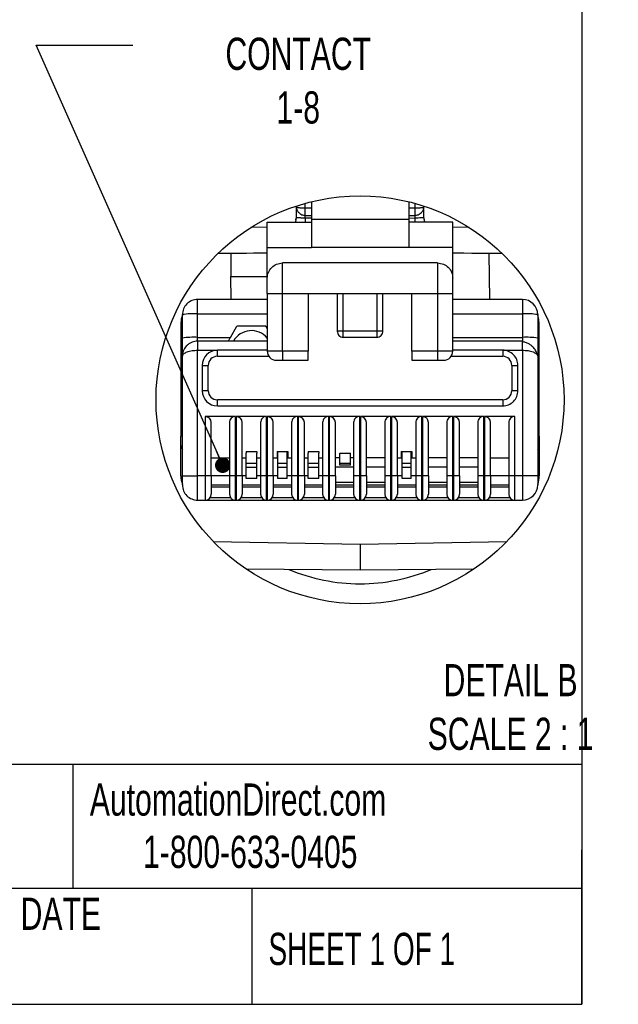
# Model space of a CAD drawing. Header units: millimetres. Extents: x 6 to 275, y 6 to 210.
# Tile 11 of 17: x 236 to 275, y 6 to 71. Entities that reach past the tile are written whole.
import ezdxf

# ---------------------------------------------------------------- set-up
doc = ezdxf.new("R2010")
doc.units = ezdxf.units.MM
doc.linetypes.add('SLD-Solid', pattern=[0])
doc.layers.add('SLD-DEFPOINTS', color=7, linetype='Continuous')
doc.layers.add('TEXT', color=140, linetype='SLD-Solid', lineweight=25)
doc.styles.add('SLDTEXTSTYLE0', font='TXT', dxfattribs={"width": 0.7})
doc.styles.add('SLDTEXTSTYLE1', font='TXT', dxfattribs={"width": 0.65})
doc.dimstyles.new('SLDDIMSTYLE6', dxfattribs={"dimtxt": 0.18, "dimasz": 1.016, "dimexe": 0, "dimexo": 0.0625, "dimgap": 0, "dimtad": 0, "dimtih": 1, "dimtoh": 1, "dimdec": 0, "dimrnd": 1e-09, "dimzin": 0, "dimdsep": 46, "dimtxsty": 'Standard', "dimblk1": 'DOT', "dimblk2": 'DOT', "dimsah": 1, "dimcen": 0.09, "dimadec": 0, "dimazin": 0, "dimtfac": 1.016, "dimtdec": 0, "dimtofl": 0, "dimtmove": 0, "dimatfit": 3, "dimldrblk": 'DOT', "dimfxl": 0, "dimfrac": 2, "dimtolj": 1, "dimtzin": 0, "dimarcsym": 0})

# ---------------------------------------------------------------- blocks, each defined once
blk = doc.blocks.new('_Dot')
at = {"color": 0, "linetype": 'ByBlock', "lineweight": -2}
blk.add_line((-0.5, 0), (-1, 0), dxfattribs=at)
at = {"color": 0, "linetype": 'ByBlock', "const_width": 0.5}
blk.add_lwpolyline([(-0.25, 0, 1), (0.25, 0, 1)], format="xyb", close=True, dxfattribs=at)

msp = doc.modelspace()

# ---------------------------------------------------------------- linework, layer by layer
for p, q in [((254.854, 58.706), (254.854, 59.029)), ((255.259, 59.135), (255.259, 57.97)), ((261.659, 59.135), (261.659, 57.97)), ((262.064, 59.029), (262.064, 58.706)), ((254.259, 58.848), (254.259, 58.806)), ((254.259, 58.806), (254.259, 58.067)), ((255.259, 58.705), (254.854, 58.706)), ((262.064, 58.706), (261.659, 58.705)), ((262.659, 58.806), (262.659, 58.848)), ((262.659, 58.067), (262.659, 58.806)), ((252.359, 57.789), (255.259, 57.789)), ((252.359, 56.129), (252.359, 57.789)), ((254.235, 57.947), (254.213, 57.839)), ((254.259, 58.067), (254.235, 57.947)), ((254.235, 57.945), (254.259, 58.065)), ((254.854, 58.061), (254.854, 58.239)), ((254.854, 58.239), (255.259, 58.237)), ((255.259, 58.05), (254.854, 58.061)), ((255.259, 57.97), (255.259, 56.129)), ((261.659, 57.97), (255.259, 57.97)), ((261.659, 58.237), (262.064, 58.239)), ((262.064, 58.061), (261.659, 58.042)), ((261.659, 57.97), (261.659, 56.129)), ((264.559, 57.789), (261.659, 57.789)), ((262.064, 58.239), (262.064, 58.061)), ((264.559, 56.129), (264.559, 57.789)), ((252.359, 57.453), (251.285, 57.443)), ((265.632, 57.443), (264.559, 57.453)), ((249.959, 55.731), (249.105, 55.723)), ((249.959, 55.731), (249.959, 54.209)), ((252.359, 56.129), (255.259, 56.129)), ((252.359, 54.109), (252.359, 56.129)), ((261.659, 56.129), (255.259, 56.129)), ((264.559, 56.129), (261.659, 56.129)), ((264.559, 54.109), (264.559, 56.129)), ((266.987, 52.709), (266.959, 55.731)), ((267.813, 55.723), (266.959, 55.731)), ((253.359, 53.109), (253.359, 55.109)), ((263.559, 55.109), (253.359, 55.109)), ((263.559, 55.109), (263.559, 53.109)), ((249.973, 54.209), (249.959, 54.209)), ((249.987, 52.709), (249.973, 54.209)), ((249.973, 54.209), (252.359, 54.209)), ((252.359, 53.109), (252.359, 54.109)), ((264.559, 53.109), (264.559, 54.109)), ((252.359, 53.109), (253.359, 53.109)), ((252.359, 53.109), (252.359, 49.309)), ((253.359, 49.309), (253.359, 53.109)), ((253.359, 53.109), (255.059, 53.109)), ((255.059, 53.109), (257.359, 53.109)), ((255.059, 53.109), (255.059, 49.309)), ((256.959, 53.109), (256.959, 50.629)), ((257.359, 53.109), (259.559, 53.109)), ((257.359, 50.629), (257.359, 53.109)), ((259.559, 53.109), (261.859, 53.109)), ((259.559, 53.109), (259.559, 50.629)), ((259.959, 50.629), (259.959, 53.109)), ((261.859, 53.109), (263.559, 53.109)), ((261.859, 49.309), (261.859, 53.109)), ((263.559, 53.109), (264.559, 53.109)), ((263.559, 53.109), (263.559, 49.309)), ((264.559, 49.309), (264.559, 53.109)), ((252.359, 52.709), (247.779, 52.709)), ((247.779, 51.762), (247.779, 52.709)), ((269.139, 52.709), (264.559, 52.709)), ((269.139, 52.709), (269.139, 51.762)), ((246.779, 50.163), (246.779, 51.709)), ((247.779, 51.762), (252.359, 51.762)), ((247.779, 50.216), (247.779, 51.762)), ((264.559, 51.762), (269.139, 51.762)), ((269.139, 51.762), (269.139, 50.216)), ((270.139, 51.709), (270.139, 50.163)), ((246.679, 51.109), (246.679, 43.709)), ((246.679, 51.109), (246.779, 51.109)), ((249.937, 50.216), (250.366, 50.959)), ((252.272, 50.959), (250.366, 50.959)), ((252.359, 50.808), (252.272, 50.959)), ((257.359, 50.629), (256.959, 50.629)), ((259.559, 50.629), (257.359, 50.629)), ((257.359, 50.229), (257.359, 50.629)), ((259.959, 50.629), (259.559, 50.629)), ((259.559, 50.629), (259.559, 50.229)), ((270.139, 51.109), (270.239, 51.109)), ((270.239, 43.709), (270.239, 51.109)), ((246.779, 48.969), (246.779, 50.163)), ((247.779, 50.216), (249.937, 50.216)), ((247.779, 49.969), (247.779, 50.216)), ((252.359, 49.969), (247.779, 49.969)), ((247.779, 49.969), (247.779, 49.369)), ((257.359, 50.229), (259.559, 50.229)), ((264.559, 50.216), (269.139, 50.216)), ((269.139, 49.969), (264.559, 49.969)), ((269.139, 50.216), (269.139, 49.969)), ((269.139, 49.925), (269.139, 49.969)), ((269.139, 49.369), (269.139, 49.925)), ((270.139, 50.163), (270.139, 48.969)), ((247.779, 49.369), (249.079, 49.369)), ((247.779, 41.109), (247.779, 49.369)), ((249.079, 48.969), (249.079, 49.369)), ((252.359, 49.369), (249.079, 49.369)), ((253.359, 49.309), (252.359, 49.309)), ((255.059, 49.309), (253.359, 49.309)), ((253.359, 49.309), (253.359, 48.709)), ((255.059, 48.709), (255.059, 49.309)), ((263.559, 49.309), (261.859, 49.309)), ((261.859, 49.309), (261.859, 48.709)), ((264.559, 49.309), (263.559, 49.309)), ((263.559, 49.309), (263.559, 48.709)), ((267.839, 49.369), (264.559, 49.369)), ((267.839, 49.369), (269.139, 49.369)), ((269.139, 49.369), (269.139, 41.109)), ((246.779, 41.109), (246.779, 48.969)), ((249.079, 48.969), (252.465, 48.969)), ((252.959, 48.709), (253.359, 48.709)), ((253.359, 48.709), (255.059, 48.709)), ((261.859, 48.709), (263.559, 48.709)), ((263.559, 48.709), (263.959, 48.709)), ((264.453, 48.969), (267.839, 48.969)), ((270.116, 49.047), (270.139, 48.969)), ((270.139, 48.969), (270.139, 41.109)), ((248.079, 48.369), (248.479, 48.369)), ((248.079, 48.369), (248.079, 46.709)), ((248.479, 46.709), (248.479, 48.369)), ((268.439, 48.369), (268.439, 46.709)), ((268.439, 48.369), (268.839, 48.369)), ((268.839, 46.709), (268.839, 48.369)), ((248.479, 46.709), (248.079, 46.709)), ((268.839, 46.709), (268.439, 46.709)), ((267.839, 46.109), (249.079, 46.109)), ((249.079, 45.709), (249.079, 46.109)), ((249.079, 45.709), (267.839, 45.709)), ((250.279, 45.009), (248.279, 45.009)), ((248.279, 45.009), (248.279, 41.109)), ((250.279, 41.109), (250.279, 45.009)), ((252.319, 45.009), (250.319, 45.009)), ((250.319, 45.009), (250.319, 41.109)), ((252.319, 41.109), (252.319, 45.009)), ((254.359, 45.009), (252.359, 45.009)), ((252.359, 45.009), (252.359, 41.109)), ((254.359, 41.109), (254.359, 45.009)), ((256.399, 45.009), (254.399, 45.009)), ((254.399, 45.009), (254.399, 41.109)), ((256.399, 41.109), (256.399, 45.009)), ((258.439, 45.009), (256.439, 45.009)), ((256.439, 45.009), (256.439, 41.109)), ((258.439, 41.109), (258.439, 45.009)), ((260.479, 45.009), (258.479, 45.009)), ((258.479, 45.009), (258.479, 41.109)), ((260.479, 41.109), (260.479, 45.009)), ((262.519, 45.009), (260.519, 45.009)), ((260.519, 45.009), (260.519, 41.109)), ((262.519, 41.109), (262.519, 45.009)), ((264.559, 45.009), (262.559, 45.009)), ((262.559, 45.009), (262.559, 41.109)), ((264.559, 41.109), (264.559, 45.009)), ((266.599, 45.009), (264.599, 45.009)), ((264.599, 45.009), (264.599, 41.109)), ((266.599, 41.109), (266.599, 45.009)), ((268.639, 45.009), (266.639, 45.009)), ((266.639, 45.009), (266.639, 41.109)), ((268.639, 41.109), (268.639, 45.009)), ((248.679, 41.109), (248.679, 44.609)), ((249.879, 44.609), (249.879, 41.109)), ((250.719, 41.109), (250.719, 44.609)), ((251.919, 44.609), (251.919, 41.109)), ((252.759, 41.109), (252.759, 44.609)), ((253.959, 44.609), (253.959, 41.109)), ((254.799, 41.109), (254.799, 44.609)), ((255.999, 44.609), (255.999, 41.109)), ((256.839, 41.109), (256.839, 44.609)), ((258.039, 44.609), (258.039, 41.109)), ((258.879, 41.109), (258.879, 44.609)), ((260.079, 44.609), (260.079, 41.109)), ((260.919, 41.109), (260.919, 44.609)), ((262.119, 44.609), (262.119, 41.109)), ((262.959, 41.109), (262.959, 44.609)), ((264.159, 44.609), (264.159, 41.109)), ((264.999, 41.109), (264.999, 44.609)), ((266.199, 44.609), (266.199, 41.109)), ((267.039, 41.109), (267.039, 44.609)), ((268.239, 44.609), (268.239, 41.109)), ((246.679, 43.109), (246.679, 43.709)), ((246.779, 43.709), (246.679, 43.709)), ((270.239, 43.709), (270.139, 43.709)), ((270.239, 43.709), (270.239, 43.109)), ((246.679, 41.109), (246.679, 43.109)), ((270.239, 43.109), (270.239, 41.109)), ((248.679, 42.289), (249.879, 42.289)), ((250.719, 42.289), (250.969, 42.289)), ((250.969, 42.709), (251.669, 42.709)), ((250.969, 42.709), (250.969, 42.609)), ((250.969, 41.929), (250.969, 42.609)), ((251.669, 42.709), (251.669, 42.609)), ((251.669, 41.929), (251.669, 42.609)), ((251.669, 42.289), (251.919, 42.289)), ((252.759, 42.289), (253.009, 42.289)), ((253.009, 42.709), (253.709, 42.709)), ((253.009, 42.709), (253.009, 42.289)), ((253.059, 41.929), (253.059, 42.709)), ((253.659, 41.929), (253.659, 42.709)), ((253.709, 42.709), (253.709, 42.289)), ((253.709, 42.289), (253.959, 42.289)), ((254.799, 42.289), (255.049, 42.289)), ((255.049, 42.709), (255.749, 42.709)), ((255.049, 42.709), (255.049, 42.609)), ((255.049, 41.929), (255.049, 42.609)), ((255.749, 42.709), (255.749, 42.609)), ((255.749, 41.929), (255.749, 42.609)), ((255.749, 42.289), (255.999, 42.289)), ((257.139, 42.289), (256.839, 42.289)), ((257.139, 42.609), (257.839, 42.609)), ((257.139, 41.929), (257.139, 42.609)), ((257.839, 41.929), (257.839, 42.609)), ((258.039, 42.289), (257.839, 42.289)), ((260.079, 42.289), (258.879, 42.289)), ((260.919, 42.289), (261.169, 42.289)), ((261.169, 42.709), (261.869, 42.709)), ((261.169, 42.709), (261.169, 42.289)), ((261.219, 41.929), (261.219, 42.709)), ((261.819, 41.929), (261.819, 42.709)), ((261.869, 42.709), (261.869, 42.289)), ((261.869, 42.289), (262.119, 42.289)), ((264.159, 42.289), (262.959, 42.289)), ((266.199, 42.289), (264.999, 42.289)), ((267.039, 42.289), (268.239, 42.289)), ((251.669, 41.929), (250.969, 41.929)), ((250.969, 41.659), (250.969, 41.929)), ((251.669, 41.659), (250.969, 41.659)), ((250.969, 40.929), (250.969, 41.659)), ((251.669, 41.659), (251.669, 41.929)), ((251.669, 40.929), (251.669, 41.659)), ((253.659, 41.929), (253.059, 41.929)), ((253.059, 41.659), (253.059, 41.929)), ((253.659, 41.659), (253.059, 41.659)), ((253.059, 40.929), (253.059, 41.659)), ((253.659, 41.659), (253.659, 41.929)), ((253.659, 40.929), (253.659, 41.659)), ((255.749, 41.929), (255.049, 41.929)), ((255.049, 41.659), (255.049, 41.929)), ((255.749, 41.659), (255.049, 41.659)), ((255.049, 40.929), (255.049, 41.659)), ((255.749, 41.659), (255.749, 41.929)), ((255.749, 40.929), (255.749, 41.659)), ((258.039, 41.689), (256.839, 41.689)), ((257.839, 41.929), (257.139, 41.929)), ((257.139, 41.82), (257.139, 41.929)), ((257.839, 41.82), (257.139, 41.82)), ((257.839, 41.82), (257.839, 41.929)), ((260.079, 41.689), (258.879, 41.689)), ((261.819, 41.929), (261.219, 41.929)), ((261.219, 41.659), (261.219, 41.929)), ((261.819, 41.659), (261.219, 41.659)), ((261.219, 40.929), (261.219, 41.659)), ((261.819, 41.659), (261.819, 41.929)), ((261.819, 40.929), (261.819, 41.659)), ((264.159, 41.689), (262.959, 41.689)), ((266.199, 41.689), (264.999, 41.689)), ((246.779, 41.109), (247.779, 41.109)), ((246.779, 40.509), (246.779, 41.109)), ((248.279, 41.109), (247.779, 41.109)), ((247.779, 39.509), (247.779, 41.109)), ((248.279, 41.109), (248.279, 39.509)), ((248.679, 41.109), (248.279, 41.109)), ((248.679, 41.109), (248.679, 39.909)), ((249.879, 41.109), (248.679, 41.109)), ((250.279, 41.109), (249.879, 41.109)), ((249.879, 41.109), (249.879, 39.909)), ((250.319, 41.109), (250.279, 41.109)), ((250.279, 39.509), (250.279, 41.109)), ((250.719, 41.109), (250.319, 41.109)), ((250.319, 41.109), (250.319, 39.509)), ((250.719, 41.109), (250.719, 39.909)), ((250.969, 41.109), (250.719, 41.109)), ((251.669, 40.929), (250.969, 40.929)), ((251.919, 41.109), (251.669, 41.109)), ((252.319, 41.109), (251.919, 41.109)), ((251.919, 41.109), (251.919, 39.909)), ((252.359, 41.109), (252.319, 41.109)), ((252.319, 39.509), (252.319, 41.109)), ((252.759, 41.109), (252.359, 41.109)), ((252.359, 41.109), (252.359, 39.509)), ((252.759, 41.109), (252.759, 39.909)), ((253.059, 41.109), (252.759, 41.109)), ((253.659, 40.929), (253.059, 40.929)), ((253.959, 41.109), (253.659, 41.109)), ((254.359, 41.109), (253.959, 41.109)), ((253.959, 41.109), (253.959, 39.909)), ((254.399, 41.109), (254.359, 41.109)), ((254.359, 39.509), (254.359, 41.109)), ((254.799, 41.109), (254.399, 41.109)), ((254.399, 41.109), (254.399, 39.509)), ((254.799, 41.109), (254.799, 39.909)), ((255.049, 41.109), (254.799, 41.109)), ((255.749, 40.929), (255.049, 40.929)), ((255.999, 41.109), (255.749, 41.109)), ((256.399, 41.109), (255.999, 41.109)), ((255.999, 41.109), (255.999, 39.909)), ((256.439, 41.109), (256.399, 41.109)), ((256.399, 39.509), (256.399, 41.109)), ((256.839, 41.109), (256.439, 41.109)), ((256.439, 41.109), (256.439, 39.509)), ((256.839, 41.109), (256.839, 39.909)), ((258.439, 41.109), (258.039, 41.109)), ((258.039, 41.109), (258.039, 39.909)), ((258.479, 41.109), (258.439, 41.109)), ((258.439, 39.509), (258.439, 41.109)), ((258.879, 41.109), (258.479, 41.109)), ((258.479, 41.109), (258.479, 39.509)), ((258.879, 41.109), (258.879, 39.909)), ((260.479, 41.109), (260.079, 41.109)), ((260.079, 41.109), (260.079, 39.909)), ((260.519, 41.109), (260.479, 41.109)), ((260.479, 39.509), (260.479, 41.109)), ((260.919, 41.109), (260.519, 41.109)), ((260.519, 41.109), (260.519, 39.509)), ((260.919, 41.109), (260.919, 39.909)), ((261.219, 41.109), (260.919, 41.109)), ((261.819, 40.929), (261.219, 40.929)), ((262.119, 41.109), (261.819, 41.109)), ((262.519, 41.109), (262.119, 41.109)), ((262.119, 41.109), (262.119, 39.909)), ((262.559, 41.109), (262.519, 41.109)), ((262.519, 39.509), (262.519, 41.109)), ((262.959, 41.109), (262.559, 41.109)), ((262.559, 41.109), (262.559, 39.509)), ((262.959, 41.109), (262.959, 39.909)), ((264.559, 41.109), (264.159, 41.109)), ((264.159, 41.109), (264.159, 39.909)), ((264.599, 41.109), (264.559, 41.109)), ((264.559, 39.509), (264.559, 41.109)), ((264.999, 41.109), (264.599, 41.109)), ((264.599, 41.109), (264.599, 39.509)), ((264.999, 41.109), (264.999, 39.909)), ((266.599, 41.109), (266.199, 41.109)), ((266.199, 41.109), (266.199, 39.909)), ((266.639, 41.109), (266.599, 41.109)), ((266.599, 39.509), (266.599, 41.109)), ((267.039, 41.109), (266.639, 41.109)), ((266.639, 41.109), (266.639, 39.509)), ((267.039, 41.109), (267.039, 39.909)), ((268.239, 41.109), (267.039, 41.109)), ((268.639, 41.109), (268.239, 41.109)), ((268.239, 41.109), (268.239, 39.909)), ((269.139, 41.109), (268.639, 41.109)), ((268.639, 39.509), (268.639, 41.109)), ((270.139, 41.109), (269.139, 41.109)), ((269.139, 41.109), (269.139, 39.509)), ((270.139, 41.109), (270.139, 40.509)), ((248.679, 40.509), (249.879, 40.509)), ((249.879, 40.366), (248.679, 40.366)), ((250.719, 40.509), (251.919, 40.509)), ((251.919, 40.366), (250.719, 40.366)), ((252.759, 40.509), (253.959, 40.509)), ((253.959, 40.366), (252.759, 40.366)), ((254.799, 40.509), (255.999, 40.509)), ((255.999, 40.366), (254.799, 40.366)), ((258.039, 40.669), (256.839, 40.669)), ((256.839, 40.509), (258.039, 40.509)), ((258.039, 40.366), (256.839, 40.366)), ((260.079, 40.669), (258.879, 40.669)), ((258.879, 40.509), (260.079, 40.509)), ((260.079, 40.366), (258.879, 40.366)), ((260.919, 40.509), (262.119, 40.509)), ((262.119, 40.366), (260.919, 40.366)), ((264.159, 40.669), (262.959, 40.669)), ((262.959, 40.509), (264.159, 40.509)), ((264.159, 40.366), (262.959, 40.366)), ((266.199, 40.669), (264.999, 40.669)), ((264.999, 40.509), (266.199, 40.509)), ((266.199, 40.366), (264.999, 40.366)), ((267.039, 40.509), (268.239, 40.509)), ((268.239, 40.366), (267.039, 40.366)), ((247.779, 39.509), (248.279, 39.509)), ((248.279, 39.509), (250.279, 39.509)), ((249.972, 39.653), (248.586, 39.653)), ((250.279, 39.509), (250.319, 39.509)), ((250.319, 39.509), (252.319, 39.509)), ((252.012, 39.653), (250.626, 39.653)), ((252.319, 39.509), (252.359, 39.509)), ((252.359, 39.509), (254.359, 39.509)), ((254.052, 39.653), (252.666, 39.653)), ((254.359, 39.509), (254.399, 39.509)), ((254.399, 39.509), (256.399, 39.509)), ((256.092, 39.653), (254.706, 39.653)), ((256.399, 39.509), (256.439, 39.509)), ((256.439, 39.509), (258.439, 39.509)), ((258.132, 39.653), (256.746, 39.653)), ((258.439, 39.509), (258.479, 39.509)), ((258.479, 39.509), (260.479, 39.509)), ((260.172, 39.653), (258.786, 39.653)), ((260.479, 39.509), (260.519, 39.509)), ((260.519, 39.509), (262.519, 39.509)), ((262.212, 39.653), (260.826, 39.653)), ((262.519, 39.509), (262.559, 39.509)), ((262.559, 39.509), (264.559, 39.509)), ((264.252, 39.653), (262.866, 39.653)), ((264.559, 39.509), (264.599, 39.509)), ((264.599, 39.509), (266.599, 39.509)), ((266.292, 39.653), (264.906, 39.653)), ((266.599, 39.509), (266.639, 39.509)), ((266.639, 39.509), (268.639, 39.509)), ((268.332, 39.653), (266.946, 39.653)), ((268.639, 39.509), (269.139, 39.509)), ((248.814, 36.787), (258.459, 36.609)), ((258.459, 36.609), (268.103, 36.787)), ((258.459, 36.609), (258.459, 34.909)), ((258.459, 34.909), (250.974, 34.979)), ((265.943, 34.979), (258.459, 34.909))]:
    msp.add_line(p, q)
at = {"flags": 128}
for points in [[(252.359, 55.753), (252.257, 55.752), (251.887, 55.749), (251.459, 55.745), (250.985, 55.74), (250.48, 55.736), (249.959, 55.731)], [(266.959, 55.731), (266.374, 55.736), (265.811, 55.741), (265.292, 55.746), (264.838, 55.75), (264.559, 55.753)], [(246.779, 51.666), (246.71, 51.421), (246.679, 51.109)], [(270.239, 51.109), (270.208, 51.421), (270.139, 51.666)], [(249.937, 50.216), (249.909, 50.167), (249.882, 50.12), (249.857, 50.078), (249.836, 50.041), (249.818, 50.01), (249.805, 49.988), (249.797, 49.974), (249.795, 49.969)], [(267.839, 49.369), (267.839, 49.362), (267.839, 49.339), (267.839, 49.302), (267.839, 49.252), (267.839, 49.192), (267.839, 49.122), (267.839, 49.047), (267.839, 48.969)], [(267.839, 46.109), (267.839, 46.031), (267.839, 45.956), (267.839, 45.887), (267.839, 45.827), (267.839, 45.777), (267.839, 45.74), (267.839, 45.717), (267.839, 45.709)]]:
    msp.add_lwpolyline(points, dxfattribs=at)
for centre, radius, start, end in [((247.779, 51.709), 1, 89.99995, 180.00005), ((269.139, 51.709), 1, 0.00005, 89.99995), ((247.53, 46.946), 4.823, 87.03667, 98.9552), ((269.388, 46.946), 4.823, 81.04483, 92.9633), ((251.319, 49.309), 1.35, 39.61278, 150.73269), ((257.359, 50.629), 0.4, 179.99993, 270.00015), ((259.559, 50.629), 0.4, 269.99985, 0.00007), ((247.53, 45.4), 4.823, 87.03669, 98.95496), ((269.388, 45.4), 4.823, 81.04507, 92.96328), ((249.079, 48.369), 1, 90.00005, 179.99995), ((252.959, 49.309), 0.6, 179.99994, 270.00015), ((263.959, 49.309), 0.6, 269.99981, 0.00006), ((267.839, 48.369), 1, 359.99995, 90.00005), ((249.079, 48.369), 0.6, 89.99985, 180.00006), ((267.839, 48.369), 0.6, 359.99994, 90.00015), ((249.079, 46.709), 1, 180.00005, 269.99995), ((249.079, 46.709), 0.6, 179.99994, 270.00015), ((267.839, 46.709), 0.6, 269.99985, 0.00006), ((267.839, 46.709), 1, 269.99995, 0.00005), ((248.279, 44.609), 0.4, 359.99999, 89.99988), ((250.279, 44.609), 0.4, 89.99992, 180.00022), ((250.319, 44.609), 0.4, 0.00006, 89.99974), ((252.319, 44.609), 0.4, 89.99989, 180.00024), ((252.359, 44.609), 0.4, 0.00006, 89.99981), ((254.359, 44.609), 0.4, 89.99996, 180.00024), ((254.399, 44.609), 0.4, 359.99995, 89.99985), ((256.399, 44.609), 0.4, 89.99994, 180.00022), ((256.439, 44.609), 0.4, 359.99997, 89.99985), ((258.439, 44.609), 0.4, 89.99992, 180.00024), ((258.479, 44.609), 0.4, 359.99998, 89.99985), ((260.479, 44.609), 0.4, 89.9999, 180.00027), ((260.519, 44.609), 0.4, 359.99997, 89.99987), ((262.519, 44.609), 0.4, 89.99992, 180.00024), ((262.559, 44.609), 0.4, 0.00006, 89.99981), ((264.559, 44.609), 0.4, 89.99989, 180.00024), ((264.599, 44.609), 0.4, 359.99999, 89.99981), ((266.599, 44.609), 0.4, 89.99986, 180.00027), ((266.639, 44.609), 0.4, 359.99996, 89.9999), ((268.639, 44.609), 0.4, 89.99992, 180.00022), ((247.079, 43.109), 0.4, 179.99959, 221.40989), ((269.839, 43.109), 0.4, 318.59079, 359.99973), ((248.279, 41.109), 1.6, 179.99979, 200.36431), ((268.639, 41.109), 1.6, 339.63606, 359.99984), ((247.779, 40.509), 1, 179.99995, 270.00005), ((269.139, 40.509), 1, 270.00005, 359.99995), ((248.279, 39.909), 0.4, 270.00034, 359.9998), ((250.279, 39.909), 0.4, 180.0002, 269.99966), ((250.319, 39.909), 0.4, 270.00029, 359.99991), ((252.319, 39.909), 0.4, 180.0002, 269.99966), ((252.359, 39.909), 0.4, 270.00034, 359.9998), ((254.359, 39.909), 0.4, 180.00009, 269.99971), ((254.399, 39.909), 0.4, 270.00029, 359.99991), ((256.399, 39.909), 0.4, 180.00015, 269.99969), ((256.439, 39.909), 0.4, 270.0003, 359.99988), ((258.439, 39.909), 0.4, 180.00013, 269.9997), ((258.479, 39.909), 0.4, 270.0003, 359.99987), ((260.479, 39.909), 0.4, 180.00012, 269.99971), ((260.519, 39.909), 0.4, 270.00026, 359.99991), ((262.519, 39.909), 0.4, 180.00015, 269.99969), ((262.559, 39.909), 0.4, 270.00034, 359.9998), ((264.559, 39.909), 0.4, 180.0002, 269.99966), ((264.599, 39.909), 0.4, 270.00029, 359.99991), ((266.599, 39.909), 0.4, 180.0002, 269.99966), ((266.639, 39.909), 0.4, 270.00034, 359.9998), ((268.639, 39.909), 0.4, 180.0002, 269.99966), ((258.459, 46.109), 12.1, 247.22614, 270.00003), ((258.459, 46.109), 12.1, 269.99997, 292.77386)]:
    msp.add_arc(centre, radius, start, end)
for points, knots in [([(254.854, 58.706), (254.817, 58.706), (254.744, 58.707), (254.635, 58.71), (254.528, 58.718), (254.423, 58.735), (254.324, 58.746), (254.278, 58.788), (254.259, 58.806)], [0, 0, 0, 0, 0.1766236, 0.3576397, 0.5347766, 0.6980351, 0.8785267, 1, 1, 1, 1]), ([(254.259, 58.806), (254.271, 58.724), (254.291, 58.579), (254.408, 58.428), (254.522, 58.338), (254.629, 58.283), (254.741, 58.247), (254.817, 58.242), (254.854, 58.239)], [0, 0, 0, 0, 0.268409, 0.47796, 0.613334, 0.748655, 0.877941, 1, 1, 1, 1]), ([(254.854, 58.239), (254.854, 58.335), (254.855, 58.491), (254.854, 58.646), (254.854, 58.706)], [0, 0, 0, 0, 0.614539, 1, 1, 1, 1]), ([(262.659, 58.806), (262.64, 58.788), (262.594, 58.746), (262.494, 58.735), (262.39, 58.718), (262.283, 58.71), (262.174, 58.707), (262.1, 58.706), (262.064, 58.706)], [0, 0, 0, 0, 0.121492, 0.301963, 0.465241, 0.642386, 0.823397, 1, 1, 1, 1]), ([(262.064, 58.239), (262.101, 58.242), (262.177, 58.247), (262.288, 58.283), (262.397, 58.339), (262.511, 58.429), (262.627, 58.581), (262.647, 58.724), (262.659, 58.806)], [0, 0, 0, 0, 0.122118, 0.251521, 0.387005, 0.525572, 0.732206, 1, 1, 1, 1]), ([(262.064, 58.706), (262.064, 58.627), (262.063, 58.471), (262.064, 58.316), (262.064, 58.239)], [0, 0, 0, 0, 0.509406, 1, 1, 1, 1]), ([(254.854, 58.061), (254.785, 58.062), (254.68, 58.063), (254.54, 58.066), (254.468, 58.071), (254.39, 58.072), (254.332, 58.07), (254.274, 58.068), (254.259, 58.067)], [0, 0, 0, 0, 0.344208, 0.529923, 0.707653, 0.707744, 0.924049, 1, 1, 1, 1]), ([(254.854, 58.061), (254.853, 57.986), (254.853, 57.896), (254.852, 57.806), (254.852, 57.789)], [0, 0, 0, 0, 0.819761, 1, 1, 1, 1]), ([(262.659, 58.067), (262.644, 58.068), (262.592, 58.071), (262.533, 58.072), (262.426, 58.07), (262.28, 58.062), (262.14, 58.061), (262.064, 58.061)], [0, 0, 0, 0, 0.07549, 0.264645, 0.292369, 0.61676, 1, 1, 1, 1]), ([(262.064, 58.061), (262.064, 57.986), (262.065, 57.896), (262.066, 57.806), (262.066, 57.789)], [0, 0, 0, 0, 0.819885, 1, 1, 1, 1]), ([(262.659, 58.067), (262.663, 57.987), (262.669, 57.886), (262.726, 57.806), (262.738, 57.789)], [0, 0, 0, 0, 0.79578, 1, 1, 1, 1]), ([(252.359, 54.109), (252.374, 54.24), (252.404, 54.502), (252.635, 54.833), (252.966, 55.064), (253.228, 55.094), (253.359, 55.109)], [0, 0, 0, 0, 0.2499999, 0.5, 0.7499999, 1, 1, 1, 1]), ([(263.559, 55.109), (263.69, 55.094), (263.952, 55.064), (264.283, 54.833), (264.514, 54.502), (264.544, 54.24), (264.559, 54.109)], [0, 0, 0, 0, 0.25, 0.5, 0.75, 1, 1, 1, 1]), ([(247.779, 49.969), (247.655, 49.956), (247.466, 49.937), (247.238, 49.817), (247.04, 49.663), (246.887, 49.45), (246.794, 49.196), (246.784, 49.047), (246.779, 48.969)], [0, 0, 0, 0, 0.23636, 0.359878, 0.486612, 0.716043, 0.85133, 1, 1, 1, 1]), ([(270.122, 49.038), (270.1, 49.123), (270.052, 49.311), (269.898, 49.52), (269.724, 49.679), (269.55, 49.791), (269.349, 49.882), (269.201, 49.912), (269.127, 49.927)], [0, 0, 0, 0, 0.185225, 0.405732, 0.536299, 0.682589, 0.840981, 1, 1, 1, 1]), ([(246.779, 48.969), (246.785, 49.002), (246.798, 49.07), (246.908, 49.177), (247.061, 49.254), (247.247, 49.31), (247.477, 49.357), (247.657, 49.364), (247.779, 49.369)], [0, 0, 0, 0, 0.084668, 0.177086, 0.386441, 0.529483, 0.683061, 1, 1, 1, 1]), ([(269.139, 49.369), (269.261, 49.364), (269.441, 49.357), (269.671, 49.31), (269.858, 49.255), (270.005, 49.175), (270.105, 49.092), (270.115, 49.052), (270.116, 49.047)], [0, 0, 0, 0, 0.34175, 0.506646, 0.659892, 0.885171, 0.984537, 1, 1, 1, 1])]:
    msp.add_open_spline(points, degree=3, knots=knots)
at = {"layer": 'SLD-DEFPOINTS'}
msp.add_circle((258.459, 46.109), 13.413, dxfattribs=at)
at = {"layer": 'TEXT'}
for p, q in [((273.05, 209.55), (273.05, 6.35)), ((273.05, 22.126), (6.35, 22.126)), ((239.575, 22.126), (239.575, 13.97)), ((273.05, 6.35), (273.05, 16.51)), ((273.05, 13.97), (6.35, 13.97)), ((251.349, 13.97), (251.349, 6.35)), ((6.35, 6.35), (273.05, 6.35))]:
    msp.add_line(p, q, dxfattribs=at)

# ---------------------------------------------------------------- texts
at = {"layer": 'TEXT', "char_height": 2.11667}
for s, insert, attachment_point, style in [('CONTACT^J1-8', (254.397, 69.926), 2, 'SLDTEXTSTYLE0'), ('DETAIL B^JSCALE 2 : 1', (268.358, 28.729), 2, 'SLDTEXTSTYLE0'), ('AutomationDirect.com', (240.695, 20.877), 1, 'SLDTEXTSTYLE0'), ('1-800-633-0405', (244.192, 17.437), 1, 'SLDTEXTSTYLE0'), ('DRAWING DATE', (233.725, 13.364), 2, 'SLDTEXTSTYLE0'), ('SHEET 1 OF 1', (252.441, 11.051), 1, 'SLDTEXTSTYLE1')]:
    msp.add_mtext(s, dxfattribs=dict(at, insert=insert, attachment_point=attachment_point, style=style))

# ---------------------------------------------------------------- leaders
at = {"layer": 'TEXT'}
msp.add_leader([(249.433, 41.805), (237.176, 69.441), (243.526, 69.441)], dimstyle='SLDDIMSTYLE6', dxfattribs=at)

doc.saveas('drawing.dxf')
